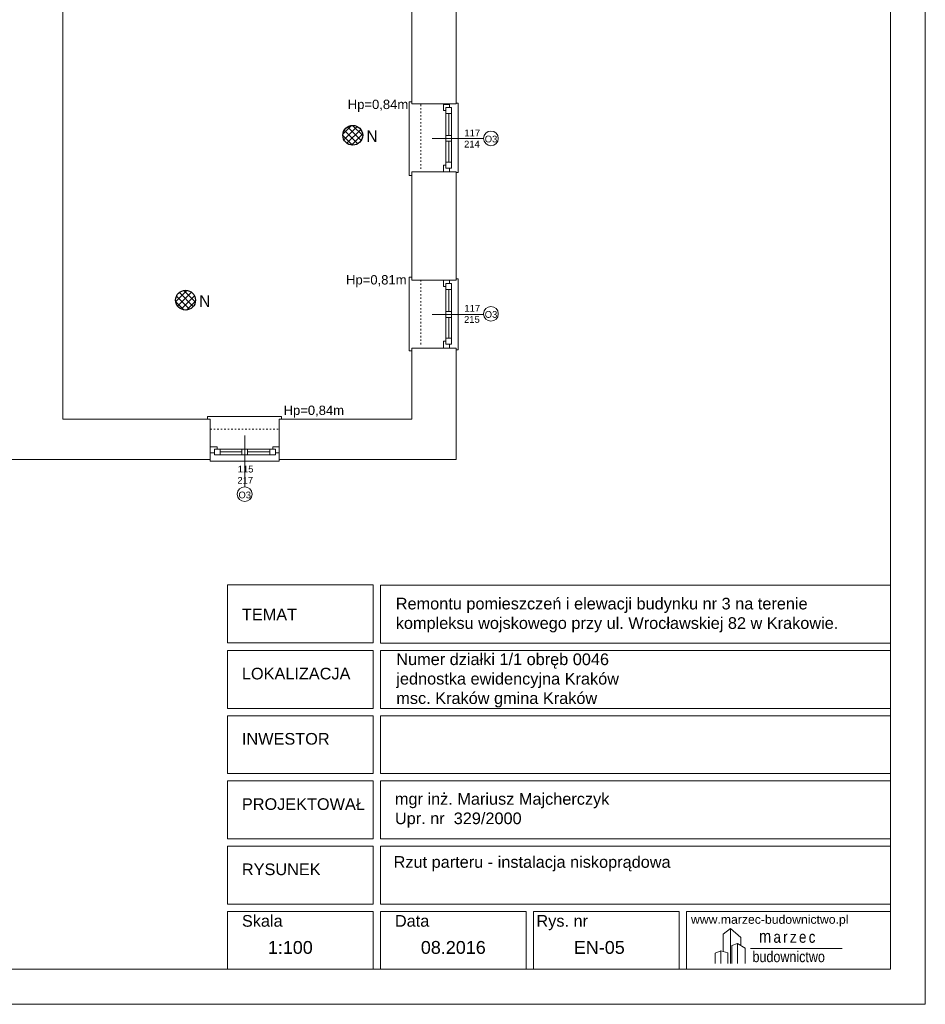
# Model space of a CAD drawing. Header units: centimetres. Extents: x 74448 to 96987, y -37016 to -10817.
# Tile 108 of 174: x 81312 to 82866, y -32452 to -30763. Entities that reach past the tile are written whole.
import ezdxf

# ---------------------------------------------------------------- set-up
doc = ezdxf.new("R2010")
doc.units = ezdxf.units.CM
doc.header["$LTSCALE"] = 0.02
doc.linetypes.add('ACAD_ISO03W100', pattern=[30, 12, -18])
doc.layers.get('0').update_dxf_attribs({"color": 8, "lineweight": 13})
for name, color, linetype, lineweight in [('_AUDIO', 7, 'Continuous', 18), ('_pk_tabelka', 7, 'Continuous', 15), ('ei30', 8, 'Continuous', 13), ('LINIE PRZEKROJOWE', 8, 'Continuous', 13), ('OPISY', 8, 'Continuous', 13), ('stolarka', 8, 'Continuous', 13), ('WIDOK', 8, 'Continuous', 13)]:
    doc.layers.add(name, color=color, linetype=linetype, lineweight=lineweight)
doc.styles.add('ARCH. STANDARD', font='arial.ttf')
doc.styles.get("Standard").update_dxf_attribs({"font": 'arial.ttf', "height": 12})
doc.styles.add('Tomasz_W legenda', font='TCM_____.TTF')
pattern_1 = [(45, (-5798.748, -5798.748), (-5.6126601, 5.6126601), []), (135, (-5798.748, -5798.748), (-5.6126601, -5.6126601), [])]

# ---------------------------------------------------------------- blocks, each defined once
blk = doc.blocks.new('A$C2559252F')
at = {"lineweight": 9}
for p, q in [((-20.01, 3.95), (-18.01, 5.47)), ((-18.01, 5.47), (-15.17, 2.98)), ((-18.01, 5.47), (-18.01, -4.14)), ((-20.01, -0.88), (-20.01, 3.95)), ((-15.17, 2.98), (-15.17, 0.81)), ((-17.65, 0.81), (-16.1, 1.39)), ((-17.65, -4.14), (-17.65, 0.81)), ((-16.1, 1.39), (-13.97, 0.07)), ((-16.1, 1.39), (-16.1, -4.14)), ((-13.97, 0.07), (-13.97, -4.14)), ((-12.57, 0), (12.57, 0)), ((-20.67, -0.7), (-20.67, -4.14))]:
    blk.add_line(p, q, dxfattribs=at)
blk.add_lwpolyline([(-22.28, -4.14), (-22.28, -1.29), (-20.67, -0.7), (-18.79, -1.2), (-18.79, -4.14)], dxfattribs=at)
at = {"lineweight": 9, "attachment_point": 1}
for s, insert, char_height, width in [('{\\fTechnic|b0|i0|c2|p2;\\H1.1667x;m\\H0.57141x; \\H1.6001x;a\\H0.62496x; \\H1.6001x;r\\H0.62496x; \\H1.6001x;z\\H0.62496x; \\H1.6001x;e\\H0.62496x; \\H1.6001x;c}', (-10.22, 5.04), 3, 25.2165), ('{\\fTechnic|b0|i0|c2|p2;\\H0.25x;budownictwo}', (-11.99, -0.78), 12, 32.0979)]:
    blk.add_mtext(s, dxfattribs=dict(at, insert=insert, char_height=char_height, width=width))

msp = doc.modelspace()

# ---------------------------------------------------------------- hatches: boundary and pattern name
at = {"layer": '_AUDIO'}
h = msp.add_hatch(dxfattribs=at)
h.set_pattern_fill('ANSI37', color=256, scale=2.5)
h.set_pattern_definition(pattern_1)
h.paths.add_polyline_path([(81900.4, -30961.1, 1), (81866.4, -30961.1, 1)])
h = msp.add_hatch(dxfattribs=at)
h.set_pattern_fill('ANSI37', color=256, scale=2.5)
h.set_pattern_definition(pattern_1)
h.paths.add_polyline_path([(81613.5, -31244.1, 1), (81579.5, -31244.1, 1)])

# ---------------------------------------------------------------- linework, layer by layer
for points in [[(81985, -30907), (81985, -30903.5), (81980, -30903.5), (81980, -31030.1), (81980, -31030.2), (81985, -31030.2)], [(82061, -30906.2), (82064, -30906.2), (82064, -31024.9), (82061, -31024.9)], [(81985, -31209.5), (81985, -31204.5), (81980, -31204.5), (81980, -31331.1), (81980, -31331.2), (81985, -31331.2)], [(82061, -31207.6), (82064, -31207.6), (82064, -31329), (82061, -31329)], [(81757, -31448.5), (81761, -31448.5), (81761, -31443.5), (81634.4, -31443.5), (81634.3, -31443.5), (81634.3, -31448.5)], [(81757, -31517.5), (81757, -31520.5), (81639, -31520.5), (81639, -31517.5)]]:
    msp.add_lwpolyline(points)
at = {"layer": '_AUDIO', "lineweight": 30}
for centre in [(81883.4, -30961.1), (81596.5, -31244.1)]:
    msp.add_circle(centre, 17, dxfattribs=at)
at = {"layer": '_pk_tabelka', "color": 7, "ltscale": 3}
for p, q in [((82865.7, -28252.2), (82865.7, -32452.2)), ((82805.7, -28312.2), (82805.7, -32392.2)), ((82805.7, -32392.2), (74705.7, -32392.2)), ((82865.7, -32452.2), (74455.7, -32452.2))]:
    msp.add_line(p, q, dxfattribs=at)
for points in [[(81668.2, -31832.1), (81918.2, -31832.1), (81918.2, -31732.7), (81668.2, -31732.7)], [(81930.7, -31832.6), (82805.7, -31832.6), (82805.7, -31733.2), (81930.7, -31733.2)], [(81668.2, -31944.5), (81918.2, -31944.5), (81918.2, -31845.1), (81668.2, -31845.1)], [(81930.7, -31944.5), (82805.7, -31944.5), (82805.7, -31845.1), (81930.7, -31845.1)], [(81668.2, -32056.4), (81918.2, -32056.4), (81918.2, -31957), (81668.2, -31957)], [(81930.7, -32056.4), (82805.7, -32056.4), (82805.7, -31957), (81930.7, -31957)], [(81668.2, -32168.4), (81918.2, -32168.4), (81918.2, -32068.9), (81668.2, -32068.9)], [(81930.7, -32168.4), (82805.7, -32168.4), (82805.7, -32068.9), (81930.7, -32068.9)], [(81668.2, -32280.3), (81918.2, -32280.3), (81918.2, -32180.9), (81668.2, -32180.9)], [(81930.7, -32280.3), (82805.7, -32280.3), (82805.7, -32180.9), (81930.7, -32180.9)], [(81668.2, -32392.2), (81918.2, -32392.2), (81918.2, -32292.8), (81668.2, -32292.8)], [(81930.7, -32392.2), (82180.7, -32392.2), (82180.7, -32292.8), (81930.7, -32292.8)], [(82193.2, -32392.2), (82443.2, -32392.2), (82443.2, -32292.8), (82193.2, -32292.8)], [(82455.7, -32392.2), (82805.7, -32392.2), (82805.7, -32292.8), (82455.7, -32292.8)]]:
    msp.add_lwpolyline(points, close=True, dxfattribs=at)
at = {"layer": 'LINIE PRZEKROJOWE'}
for points in [[(81386, -30812.1), (81386, -30264.5)], [(81985, -30713.1), (81985, -30805.1)], [(82061, -30823.5), (82061, -30713.1)], [(81386, -30812.1), (81386, -31448.5), (81639, -31448.5)], [(81985, -30805.1), (81985, -30847.5)], [(82061, -30823.5), (82061, -30907)], [(81985, -30847.5), (81985, -30847.5), (81985, -30907), (82061, -30907)], [(81985, -30847.5), (81985, -30907)], [(81985, -31024), (82061, -31024)], [(81985, -31024), (81985, -31209.5)], [(81985, -31024), (81985, -31209.5), (82061, -31209.5)], [(82061, -31024), (82061, -31209.5)], [(81985, -31326.5), (81985, -31448.5), (81757, -31448.5)], [(81985, -31326.5), (82061, -31326.5)], [(82061, -31326.5), (82061, -31517.5)], [(81639, -31448.5), (81483, -31448.5)], [(81639, -31448.5), (81639, -31517.5)], [(81985, -31448.5), (81757, -31448.5)], [(81985, -31448.5), (81757, -31448.5), (81757, -31517.5)], [(81045, -31517.5), (81639, -31517.5)], [(81757, -31517.5), (82061, -31517.5)]]:
    msp.add_lwpolyline(points, dxfattribs=at)
at = {"layer": 'OPISY'}
for points in [[(82107.7, -30966.5), (82019.6, -30966.5)], [(82107.7, -31268.5), (82019.6, -31268.5)], [(81698, -31564.2), (81698, -31476.1)]]:
    msp.add_lwpolyline(points, dxfattribs=at)
for centre in [(82120.4, -30966.5), (82120.4, -31267.5), (81698, -31576.9)]:
    msp.add_circle(centre, 12.7, dxfattribs=at)
at = {"layer": 'stolarka'}
for points in [[(82043, -30918.5), (82039.3, -30918.5), (82039.3, -30908.5), (82049.3, -30908.5), (82049.3, -30913.5)], [(82043, -30913.5), (82043, -31017.5)], [(82053, -30913.5), (82053, -31017.5)], [(82048, -30923.5), (82048, -30961.5)], [(82048, -30971.5), (82048, -31007.5)], [(82039.3, -31022.5), (82039.3, -31012.5), (82043, -31012.5)], [(82049.3, -31017.5), (82049.3, -31022.5)], [(82043, -31220.5), (82039.3, -31220.5), (82039.3, -31209.5), (82049.3, -31209.5), (82049.3, -31215.5)], [(82043, -31215.5), (82043, -31319.5)], [(82053, -31215.5), (82053, -31319.5)], [(82048, -31225.5), (82048, -31263.5)], [(82048, -31273.5), (82048, -31309.5)], [(82039.3, -31326.5), (82039.3, -31314.5), (82043, -31314.5)], [(82049.3, -31319.5), (82049.3, -31326.5)], [(81639, -31495.8), (81651, -31495.8), (81651, -31499.5)], [(81646, -31505.8), (81639, -31505.8)], [(81751, -31499.5), (81647, -31499.5)], [(81693, -31504.5), (81656, -31504.5)], [(81741, -31504.5), (81703, -31504.5)], [(81746, -31499.5), (81746, -31495.8), (81757, -31495.8), (81757, -31505.8), (81751, -31505.8)], [(81751, -31509.5), (81647, -31509.5)]]:
    msp.add_lwpolyline(points, dxfattribs=at)
for points in [[(82053, -30913.5), (82053, -30923.5), (82043, -30923.5), (82043, -30913.5)], [(82053, -30961.5), (82053, -30971.5), (82043, -30971.5), (82043, -30961.5)], [(82053, -31007.5), (82053, -31017.5), (82043, -31017.5), (82043, -31007.5)], [(82053, -31215.5), (82053, -31225.5), (82043, -31225.5), (82043, -31215.5)], [(82053, -31263.5), (82053, -31273.5), (82043, -31273.5), (82043, -31263.5)], [(82053, -31309.5), (82053, -31319.5), (82043, -31319.5), (82043, -31309.5)], [(81656, -31509.5), (81646, -31509.5), (81646, -31499.5), (81656, -31499.5)], [(81703, -31509.5), (81693, -31509.5), (81693, -31499.5), (81703, -31499.5)], [(81751, -31509.5), (81741, -31509.5), (81741, -31499.5), (81751, -31499.5)]]:
    msp.add_lwpolyline(points, close=True, dxfattribs=at)
at = {"layer": 'WIDOK', "linetype": 'ACAD_ISO03W100', "ltscale": 10}
for points in [[(82000, -30908.5), (82000, -31022.5)], [(82000, -31209.5), (82000, -31323.5)], [(81639, -31465.5), (81756, -31465.5)]]:
    msp.add_lwpolyline(points, dxfattribs=at)

# ---------------------------------------------------------------- block references
at = {"layer": '_pk_tabelka', "color": 0, "xscale": 6.25, "yscale": 6.25, "zscale": 12.5}
msp.add_blockref('A$C2559252F', (82644.2, -32356.3), dxfattribs=at)

# ---------------------------------------------------------------- texts
at = {"layer": '_AUDIO', "char_height": 20, "width": 16.573, "attachment_point": 1, "style": 'Tomasz_W legenda'}
for insert in [(81906.7, -30952.6), (81619.8, -31235.6)]:
    msp.add_mtext('N', dxfattribs=dict(at, insert=insert))
at = {"layer": '_pk_tabelka', "color": 7, "style": 'ARCH. STANDARD'}
for s, height, p in [('TEMAT', 19.99, (81693.2, -31793.5)), ('LOKALIZACJA', 19.988, (81693.2, -31894.8)), ('INWESTOR', 19.99, (81693.2, -32006.7)), ('PROJEKTOWAŁ', 19.988, (81693.2, -32118.7)), ('RYSUNEK', 19.99, (81693.2, -32230.6))]:
    msp.add_text(s, height=height, dxfattribs=at).set_placement(p)
at = {"layer": '_pk_tabelka', "color": 7, "lineweight": 13, "insert": (81957.2, -31754.7), "char_height": 20, "width": 828.736, "attachment_point": 1, "style": 'ARCH. STANDARD'}
msp.add_mtext('{\\C0;Remontu pomieszczeń i elewacji budynku nr 3 na terenie kompleksu wojskowego przy ul. Wrocławskiej 82 w Krakowie.\\H1.2565x; }', dxfattribs=at)
at = {"layer": '_pk_tabelka', "color": 7, "lineweight": 13, "attachment_point": 1}
for s, insert, char_height, width in [('{\\C0;Numer działki 1/1 obręb 0046 \\Pjednostka ewidencyjna Kraków\\Pmsc. Kraków gmina Kraków}', (81958.1, -31850.2), 20, 982.933), ('mgr inż.{\\fArial|b0|i0|c238|p34; Mariusz Majcherczyk\\PUpr. nr  329/2000}', (81955.7, -32089.8), 20, 982.933), ('Rzut parteru - instalacja niskoprądowa', (81953.5, -32198), 20, 556.069), ('Skala', (81693.2, -32299.1), 20, 982.933), ('Data', (81955.7, -32299.1), 20, 982.933), ('Rys. nr\\P^I', (82198.5, -32299.1), 20, 982.933), ('www.marzec-budownictwo.pl', (82463.7, -32299.1), 15, 982.933)]:
    msp.add_mtext(s, dxfattribs=dict(at, insert=insert, char_height=char_height, width=width))
at = {"layer": '_pk_tabelka', "color": 7, "char_height": 22.05, "width": 15.335, "attachment_point": 1}
for s, insert in [('1:100', (81737.7, -32343.6)), ('08.2016', (82000.2, -32343.6))]:
    msp.add_mtext(s, dxfattribs=dict(at, insert=insert))
at = {"layer": '_pk_tabelka', "insert": (82262.7, -32343.6), "char_height": 22.05, "width": 15.335, "attachment_point": 1}
msp.add_mtext('EN-05', dxfattribs=at)
at = {"layer": 'ei30', "insert": (78133.6, -30856.8), "char_height": 16, "width": 260.963, "attachment_point": 1}
msp.add_mtext('\\pi246.16;G', dxfattribs=at)
at = {"layer": 'OPISY', "ltscale": 0.15}
for s, p in [('Hp=0,84m', (81874.8, -30916.1)), ('Hp=0,81m', (81871.9, -31217.1)), ('Hp=0,84m', (81764.7, -31441))]:
    msp.add_text(s, height=16, dxfattribs=at).set_placement(p)
at = {"layer": 'OPISY', "char_height": 11.574, "width": 12.831, "attachment_point": 7}
for insert in [(82113.4, -30973.5), (82113.4, -31274.5), (81690.9, -31584.2)]:
    msp.add_mtext('\\pi-3.6114;O3', dxfattribs=dict(at, insert=insert))
at = {"layer": 'stolarka', "char_height": 11.574, "width": 12.831, "attachment_point": 7}
for s, insert in [('\\pi-5.8259;117\\P\\pi-6.4457;214', (82080.8, -30982.1)), ('\\pi-5.8259;117\\P\\pi-6.5128;215', (82080.8, -31283.1)), ('\\pi-5.8694;115\\P\\pi-6.4694;217', (81691.9, -31559))]:
    msp.add_mtext(s, dxfattribs=dict(at, insert=insert))

doc.saveas('drawing.dxf')
